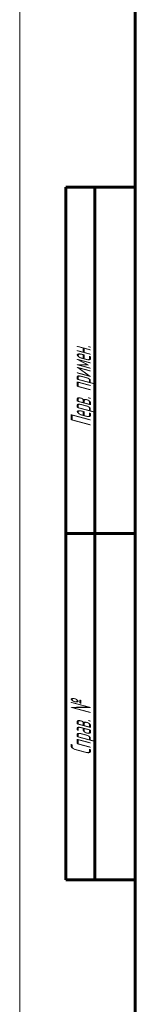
# Model space of a CAD drawing. Header units: millimetres. Extents: x 0 to 594, y 0 to 420.
# Tile 2 of 10: x 0 to 20, y 150 to 321. Entities that reach past the tile are written whole.
import ezdxf

# ---------------------------------------------------------------- set-up
doc = ezdxf.new("R2010")
doc.units = ezdxf.units.MM
doc.linetypes.add('K5LT_BASIC', pattern=[0])
doc.linetypes.add('K5LT_THIN', pattern=[0])
doc.styles.add('KTEXTSTYLE', font='GOST_AU.SHX', dxfattribs={"width": 0.56, "height": 5})

# ---------------------------------------------------------------- blocks, each defined once
blk = doc.blocks.new('U62')
at = {"color": 7, "linetype": 'K5LT_THIN', "lineweight": 18, "true_color": 0xffffff}
blk.add_line((0, 0), (0, 420), dxfattribs=at)
at = {"color": 143, "linetype": 'K5LT_BASIC', "lineweight": 60, "true_color": 0x33acca}
for p, q in [((20, 5), (20, 415)), ((8, 172), (8, 292)), ((20, 292), (8, 292)), ((13, 172), (13, 292)), ((20, 232), (8, 232)), ((20, 172), (8, 172))]:
    blk.add_line(p, q, dxfattribs=at)
at = {"color": 7, "char_height": 3.5, "attachment_point": 1, "rotation": 90, "style": 'KTEXTSTYLE'}
for s, insert in [('\\H5.0;\\W1.000;\\Q15;\\Q15;\\W0.560;\\H3.50;Перв. примен.', (8.82, 250.52)), ('\\H5.0;\\W1.000;\\Q15;\\Q15;\\W0.560;\\H3.50;Справ. №', (8.82, 193.63))]:
    blk.add_mtext(s, dxfattribs=dict(at, insert=insert))

msp = doc.modelspace()

# ---------------------------------------------------------------- block references
msp.add_blockref('U62', (0, 0))

doc.saveas('drawing.dxf')
